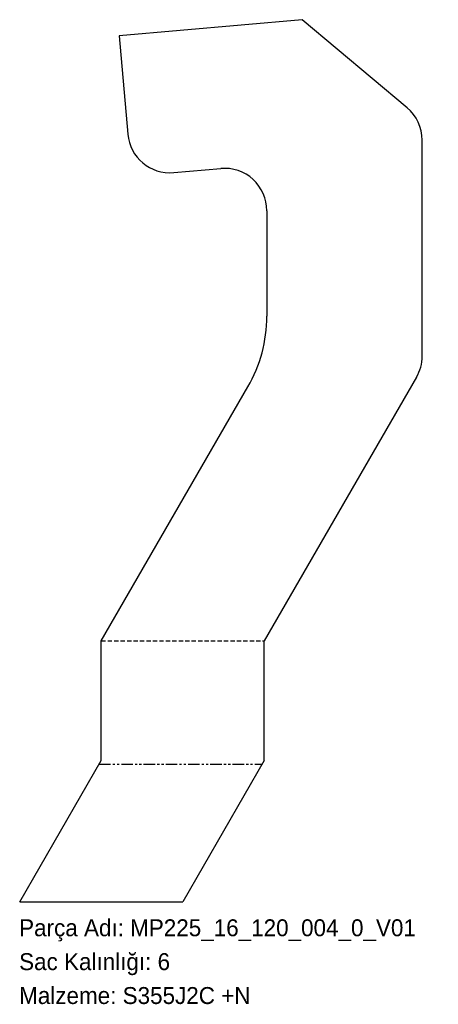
# Model space of a CAD drawing. Header units: millimetres. Extents: x 0 to 297, y -72 to 625.
import ezdxf

# ---------------------------------------------------------------- set-up
doc = ezdxf.new("R2010")
doc.units = ezdxf.units.MM
for name, pattern in [('SLD-İki-Kısa-Kesik-Çizgili-Uzun-Kesik-Çizgi', [15.748, 8.128, -1.524, 1.524, -1.524, 1.524, -1.524]), ('SLD-Katı', [0]), ('SLD-Kesik', [4.572, 3.048, -1.524]), ('SLD-Sürekli', [0])]:
    doc.linetypes.add(name, pattern=pattern)
doc.layers.add('METIN', color=96, linetype='SLD-Katı')
doc.styles.add('SLDTEXTSTYLE0', font='ARIAL.TTF', dxfattribs={"width": 0.948, "bigfont": 'bigfont'})
doc.styles.add('SLDTEXTSTYLE1', font='ARIAL.TTF', dxfattribs={"width": 0.948})

msp = doc.modelspace()

# ---------------------------------------------------------------- linework, layer by layer
at = {"color": 7, "linetype": 'SLD-Sürekli', "lineweight": 25}
for p, q in [((200.35, 625.25), (70.84, 613.92)), ((274.68, 562.88), (200.35, 625.25)), ((70.84, 613.92), (76.95, 544.19)), ((285.4, 386.92), (285.4, 539.89)), ((109.45, 516.91), (142.79, 519.83)), ((175.4, 489.95), (175.4, 415.15)), ((281.38, 371.92), (173.61, 185.25)), ((58.14, 185.25), (162, 365.15)), ((58.14, 100.4), (58.14, 185.25)), ((173.61, 100.4), (173.61, 185.25)), ((0.4, 0.4), (58.14, 100.4)), ((173.61, 100.4), (115.87, 0.4)), ((0.4, 0.4), (115.87, 0.4))]:
    msp.add_line(p, q, dxfattribs=at)
at = {"color": 7, "linetype": 'SLD-Kesik'}
msp.add_line((58.14, 185.25), (173.61, 185.25), dxfattribs=at)
at = {"color": 7, "linetype": 'SLD-İki-Kısa-Kesik-Çizgili-Uzun-Kesik-Çizgi'}
msp.add_line((56.65, 97.82), (172.12, 97.82), dxfattribs=at)
at = {"color": 7, "linetype": 'SLD-Sürekli', "lineweight": 25}
for centre, radius, start, end in [((255.4, 539.89), 30, 0, 50), ((106.83, 546.8), 30, 185, 275), ((145.4, 489.95), 30, 0, 95), ((75.4, 415.15), 100, 330, 0), ((255.4, 386.92), 30, 330, 0)]:
    msp.add_arc(centre, radius, start, end, dxfattribs=at)

# ---------------------------------------------------------------- texts
at = {"layer": 'METIN', "char_height": 12, "attachment_point": 1}
for s, insert, style in [('Parça Adı: MP225_16_120_004_0_V01', (0, -12.03), 'SLDTEXTSTYLE0'), ('Sac Kalınlığı: 6', (0, -36.03), 'SLDTEXTSTYLE0'), ('Malzeme: S355J2C +N', (0, -60.03), 'SLDTEXTSTYLE1')]:
    msp.add_mtext(s, dxfattribs=dict(at, insert=insert, style=style))

doc.saveas('drawing.dxf')
